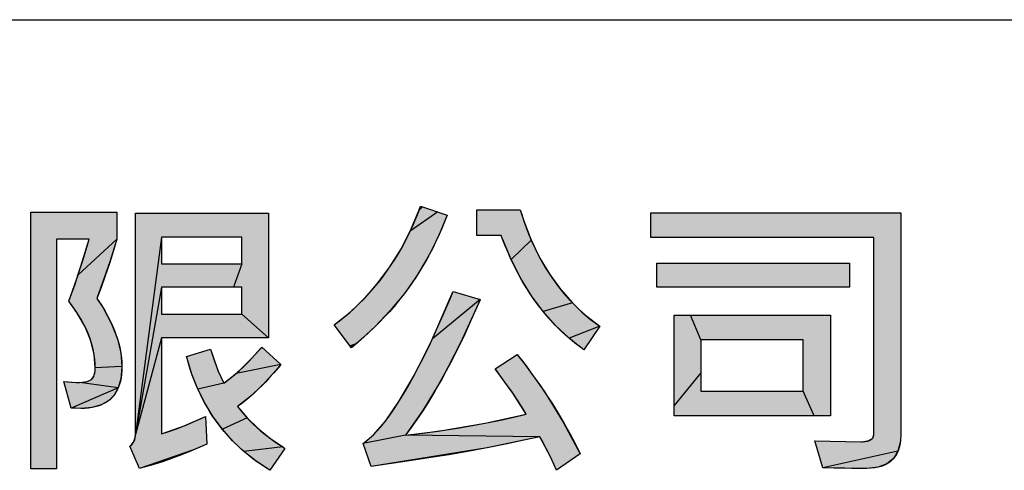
# Model space of a CAD drawing. Extents: x 0 to 1189, y 0 to 841.
# Tile 36 of 53: x 1016 to 1035, y 81 to 90. Entities that reach past the tile are written whole.
import ezdxf

# ---------------------------------------------------------------- set-up
doc = ezdxf.new("R2010")
doc.units = 0
doc.header["$LTSCALE"] = 65.395
doc.header["$MEASUREMENT"] = 0
doc.layers.get('0').update_dxf_attribs({"linetype": 'CONTINUOUS'})

msp = doc.modelspace()

# ---------------------------------------------------------------- linework, layer by layer
at = {"color": 3, "linetype": 'Continuous'}
msp.add_line((909, 90), (1174, 90), dxfattribs=at)
at = {"color": 4, "linetype": 'Continuous'}
for p, q in [((1023.50204, 85.74369), (1023.67061, 86.14128)), ((1024.05659, 86.13058), (1023.50204, 85.74369)), ((1023.67061, 86.14128), (1023.71033, 86.24885)), ((1023.71033, 86.24885), (1024.24468, 86.06633)), ((1024.8462, 85.6583), (1024.8462, 86.16968)), ((1025.71951, 86.16968), (1025.78859, 85.9538)), ((1024.24468, 86.06633), (1024.07017, 85.64226)), ((1025.78859, 85.9538), (1025.94047, 85.5607)), ((1023.30917, 85.37203), (1023.50204, 85.74369)), ((1016.80986, 84.86661), (1017.03203, 85.58504)), ((1017.5904, 85.58504), (1016.80986, 84.86661)), ((1017.5904, 85.58504), (1017.44901, 85.12718)), ((1018.48876, 85.62315), (1017.96346, 81.65195)), ((1020.10487, 85.62315), (1018.48876, 85.62315)), ((1018.48876, 85.62315), (1018.48876, 85.08584)), ((1020.10487, 85.08584), (1020.10487, 85.62315)), ((1024.07017, 85.64226), (1023.86877, 85.23912)), ((1025.33444, 85.6583), (1024.8462, 85.6583)), ((1025.53413, 85.17221), (1025.35946, 85.59054)), ((1025.94047, 85.5607), (1025.53413, 85.17221)), ((1025.94047, 85.5607), (1026.1147, 85.20105)), ((1023.09199, 85.02458), (1023.30917, 85.37203)), ((1017.44901, 85.12718), (1017.18846, 84.38897)), ((1023.86877, 85.23912), (1023.64019, 84.85558)), ((1025.72891, 84.79084), (1025.53413, 85.17221)), ((1026.1147, 85.20105), (1026.31081, 84.87229)), ((1018.48876, 85.08584), (1020.10487, 85.08584)), ((1020.10487, 85.08584), (1019.9368, 84.61256)), ((1022.85011, 84.69987), (1023.09199, 85.02458)), ((1028.47271, 85.09993), (1032.35273, 85.09993)), ((1028.47271, 84.61256), (1028.47271, 85.09993)), ((1032.35273, 85.09993), (1032.35273, 84.61256)), ((1016.61791, 84.33381), (1016.80986, 84.86661)), ((1023.64019, 84.85558), (1023.51553, 84.67078)), ((1025.94327, 84.44372), (1025.72891, 84.79084)), ((1026.31081, 84.87229), (1026.52882, 84.5722)), ((1018.48876, 84.61256), (1017.96346, 81.65195)), ((1020.10487, 84.61256), (1018.48876, 84.61256)), ((1018.48876, 84.61256), (1018.48876, 84.07524)), ((1020.10487, 84.07524), (1020.10487, 84.61256)), ((1022.58288, 84.39682), (1022.71966, 84.54564)), ((1022.71966, 84.54564), (1022.85011, 84.69987)), ((1023.51553, 84.67078), (1023.38394, 84.49063)), ((1026.52882, 84.5722), (1026.76916, 84.29895)), ((1032.35273, 84.61256), (1028.47271, 84.61256)), ((1016.78385, 84.1044), (1016.61791, 84.33381)), ((1017.18846, 84.38897), (1017.31092, 84.20064)), ((1022.29019, 84.11534), (1022.58288, 84.39682)), ((1023.38394, 84.49063), (1023.09991, 84.14417)), ((1023.94833, 83.57756), (1024.36221, 84.52035)), ((1024.91145, 84.366), (1023.94833, 83.57756)), ((1024.91022, 84.36311), (1024.5162, 83.49671)), ((1026.17709, 84.12846), (1025.94327, 84.44372)), ((1017.31092, 84.20064), (1017.48351, 83.87879)), ((1023.09991, 84.14417), (1022.78712, 83.81535)), ((1026.76916, 84.29895), (1026.17709, 84.12846)), ((1026.76916, 84.29895), (1026.89804, 84.17185)), ((1026.89804, 84.17185), (1027.03274, 84.05108)), ((1016.94986, 83.81471), (1016.78385, 84.1044)), ((1018.48876, 84.07524), (1020.10487, 84.07524)), ((1020.64236, 83.59605), (1020.10487, 84.07525)), ((1021.97085, 83.85461), (1022.29019, 84.11534)), ((1026.43065, 83.84299), (1026.17709, 84.12846)), ((1027.03274, 84.05108), (1027.31961, 83.82851)), ((1028.82158, 84.05123), (1031.96767, 84.05123)), ((1028.82158, 82.025), (1028.82158, 84.05123)), ((1029.35698, 83.55794), (1029.14877, 84.05123)), ((1031.96767, 84.05123), (1031.96767, 82.025)), ((1017.06379, 83.53459), (1016.94986, 83.81471)), ((1017.48351, 83.87879), (1017.60048, 83.57678)), ((1022.78712, 83.81535), (1022.44432, 83.50353)), ((1026.7046, 83.58568), (1026.43065, 83.84299)), ((1027.31961, 83.82851), (1026.7046, 83.58568)), ((1017.13034, 83.26121), (1017.06379, 83.53459)), ((1017.60048, 83.57678), (1017.66785, 83.29096)), ((1018.48876, 83.59605), (1017.96346, 81.65195)), ((1023.58713, 82.85398), (1023.94833, 83.57756)), ((1026.84954, 83.46716), (1026.7046, 83.58568)), ((1031.42131, 83.55794), (1029.35698, 83.55794)), ((1029.35698, 83.55794), (1029.35698, 82.52421)), ((1031.42131, 82.52421), (1031.42131, 83.55794)), ((1019.47934, 83.36741), (1019.52051, 83.23)), ((1020.23908, 83.11184), (1020.48968, 83.38467)), ((1020.48968, 83.38467), (1020.50995, 83.40848)), ((1022.44432, 83.50353), (1022.31467, 83.39647)), ((1024.5162, 83.49671), (1024.13441, 82.76225)), ((1026.9998, 83.35541), (1026.84954, 83.46716)), ((1017.15227, 82.9914), (1017.13034, 83.26121)), ((1017.66785, 83.29096), (1017.68975, 83.0175)), ((1018.99899, 83.19847), (1018.99406, 83.21708)), ((1019.10116, 82.86746), (1018.99899, 83.19847)), ((1019.52051, 83.23), (1019.62682, 82.93871)), ((1025.65739, 83.25814), (1025.7672, 83.11809)), ((1017.14996, 82.93339), (1017.15227, 82.9914)), ((1017.68975, 83.0175), (1017.15227, 82.9914)), ((1017.68971, 83.00491), (1017.66908, 82.7722)), ((1017.68975, 83.0175), (1017.68971, 83.00491)), ((1019.62682, 82.93871), (1019.74609, 82.68568)), ((1019.99142, 82.88003), (1020.23908, 83.11184)), ((1020.89501, 83.05856), (1019.99142, 82.88003)), ((1020.89501, 83.05856), (1020.78543, 82.92924)), ((1025.56864, 82.4793), (1025.21421, 82.97034)), ((1025.7672, 83.11809), (1026.19826, 82.51984)), ((1016.99171, 82.71818), (1017.07606, 82.75685)), ((1017.07606, 82.75685), (1017.12441, 82.82117)), ((1017.12441, 82.82117), (1017.14996, 82.93339)), ((1017.66908, 82.7722), (1017.61532, 82.58787)), ((1019.2241, 82.55916), (1019.10116, 82.86746)), ((1019.74609, 82.68568), (1019.99142, 82.88003)), ((1020.78543, 82.92924), (1020.51682, 82.63915)), ((1023.27274, 82.3124), (1023.58713, 82.85398)), ((1024.13441, 82.76225), (1023.76493, 82.14567)), ((1029.35698, 82.88808), (1028.82158, 82.23573)), ((1016.52065, 82.7177), (1016.77491, 82.69773)), ((1017.61532, 82.58787), (1016.67116, 82.18038)), ((1016.78843, 82.69769), (1016.83321, 82.69837)), ((1016.83321, 82.69837), (1016.99171, 82.71818)), ((1017.61532, 82.58787), (1016.83321, 82.69837)), ((1017.61532, 82.58787), (1017.53182, 82.44202)), ((1019.74609, 82.68568), (1019.2241, 82.55916)), ((1019.36746, 82.27189), (1019.2241, 82.55916)), ((1020.51682, 82.63915), (1020.26302, 82.40142)), ((1017.47851, 82.381), (1017.41745, 82.32786)), ((1017.53182, 82.44202), (1017.47851, 82.381)), ((1020.26302, 82.40142), (1020.02275, 82.21031)), ((1025.83974, 82.05998), (1025.56864, 82.4793)), ((1026.19826, 82.51984), (1026.58434, 81.90121)), ((1029.35698, 82.52421), (1031.42131, 82.52421)), ((1031.64048, 82.025), (1031.42131, 82.52421)), ((1016.86151, 82.17429), (1016.67116, 82.18038)), ((1017.08995, 82.19304), (1016.86151, 82.17429)), ((1017.27217, 82.24524), (1017.08995, 82.19304)), ((1017.41745, 82.32786), (1017.27217, 82.24524)), ((1019.53122, 82.00415), (1019.36746, 82.27189)), ((1020.02275, 82.21031), (1020.21398, 81.9847)), ((1022.99959, 81.91953), (1023.27274, 82.3124)), ((1023.76493, 82.14567), (1023.40757, 81.63385)), ((1018.96433, 81.83313), (1019.37303, 82.01282)), ((1019.71573, 81.75472), (1019.53122, 82.00415)), ((1020.21398, 81.9847), (1019.71573, 81.75472)), ((1020.21398, 81.9847), (1020.42819, 81.77461)), ((1025.01086, 81.87697), (1025.83974, 82.05998)), ((1031.96767, 82.025), (1028.82158, 82.025)), ((1018.48876, 81.66395), (1018.96433, 81.83313)), ((1019.92136, 81.52289), (1019.71573, 81.75472)), ((1020.42819, 81.77461), (1020.66682, 81.57926)), ((1022.7623, 81.64599), (1022.99959, 81.91953)), ((1024.06287, 81.71848), (1025.01086, 81.87697)), ((1026.58434, 81.90121), (1026.92654, 81.26097)), ((1017.92267, 81.49042), (1017.95912, 81.59251)), ((1017.95912, 81.59251), (1017.96346, 81.65195)), ((1020.66682, 81.57926), (1020.93167, 81.39821)), ((1022.55532, 81.46646), (1022.7623, 81.64599)), ((1023.40757, 81.63385), (1022.55532, 81.46646)), ((1023.40757, 81.63385), (1024.06287, 81.71848)), ((1026.10944, 81.60479), (1023.40757, 81.63385)), ((1026.10944, 81.60479), (1025.05401, 81.38204)), ((1026.32605, 81.19935), (1026.10944, 81.60479)), ((1032.74585, 81.52648), (1032.82089, 81.57729)), ((1032.82089, 81.57729), (1032.84602, 81.65804)), ((1033.38943, 81.67004), (1033.37937, 81.51025)), ((1017.84914, 81.41739), (1017.89054, 81.45018)), ((1018.04263, 80.96725), (1017.84914, 81.41739)), ((1017.89054, 81.45018), (1017.92267, 81.49042)), ((1019.40313, 81.45237), (1019.13432, 81.33886)), ((1020.14843, 81.30839), (1019.92136, 81.52289)), ((1020.93167, 81.39821), (1020.14843, 81.30839)), ((1020.97714, 81.37024), (1020.67142, 80.92915)), ((1020.93167, 81.39821), (1020.97714, 81.37024)), ((1025.05401, 81.38204), (1022.71174, 81.00832)), ((1025.05401, 81.38204), (1023.74956, 81.15824)), ((1031.65691, 81.51953), (1032.58729, 81.50457)), ((1032.58729, 81.50457), (1032.60028, 81.50467)), ((1032.60028, 81.50467), (1032.74585, 81.52648)), ((1033.37937, 81.51025), (1033.32784, 81.31216)), ((1019.13432, 81.33886), (1018.04263, 80.96725)), ((1019.13432, 81.33886), (1018.51567, 81.10605)), ((1020.39799, 81.1106), (1020.14843, 81.30839)), ((1023.74956, 81.15824), (1022.71174, 81.00832)), ((1026.44735, 80.92915), (1026.32605, 81.19935)), ((1033.32784, 81.31216), (1031.81229, 80.97926)), ((1033.2371, 81.16396), (1033.1059, 81.05706)), ((1033.32784, 81.31216), (1033.2371, 81.16396)), ((1018.51567, 81.10605), (1018.04263, 80.96725)), ((1020.67142, 80.92915), (1020.39799, 81.1106)), ((1032.70265, 80.96725), (1031.81229, 80.97926)), ((1032.93194, 80.99101), (1032.70265, 80.96725)), ((1033.1059, 81.05706), (1032.93194, 80.99101))]:
    msp.add_line(p, q, dxfattribs=at)
for points in [[(1016.82959, 82.69826), (1016.89498, 82.70207), (1016.94834, 82.70889), (1016.99161, 82.71815), (1017.02642, 82.72943), (1017.05418, 82.74238), (1017.07606, 82.75685), (1017.09396, 82.77324), (1017.10966, 82.79362), (1017.12324, 82.81855), (1017.13461, 82.84878), (1017.14352, 82.88519), (1017.14955, 82.9288), (1017.1522, 82.98075), (1017.15227, 82.9914), (1017.15008, 83.07656), (1017.14349, 83.16198), (1017.13247, 83.24774), (1017.11696, 83.33397), (1017.09689, 83.42075), (1017.07215, 83.50819), (1017.04262, 83.59638), (1017.00816, 83.68543), (1016.96862, 83.77541), (1016.92381, 83.86642), (1016.87354, 83.95853), (1016.81761, 84.05181), (1016.75578, 84.14634), (1016.68783, 84.24219), (1016.61791, 84.33381), (1016.67445, 84.47931), (1016.73908, 84.65814), (1016.81257, 84.8748), (1016.89568, 85.1339), (1016.98918, 85.44016), (1017.03203, 85.58504), (1016.37136, 85.58504), (1016.37136, 80.96117), (1015.85405, 80.96117), (1015.85405, 86.12253), (1017.5904, 86.12253), (1017.5904, 85.58504), (1017.5205, 85.35323), (1017.43812, 85.0937), (1017.35525, 84.84668), (1017.27199, 84.61187), (1017.18846, 84.38897)], [(1022.31467, 83.39647), (1021.97085, 83.85461), (1022.07506, 83.93507), (1022.17647, 84.01754), (1022.27511, 84.10204), (1022.37104, 84.18858), (1022.46431, 84.27719), (1022.55494, 84.36789), (1022.64298, 84.4607), (1022.72847, 84.55565), (1022.77026, 84.60393), (1022.81142, 84.65276), (1022.89184, 84.75205), (1022.96977, 84.85355), (1023.04521, 84.9573), (1023.1182, 85.06334), (1023.18875, 85.17171), (1023.25687, 85.28246), (1023.32256, 85.39564), (1023.38583, 85.5113), (1023.44669, 85.6295), (1023.50513, 85.75029), (1023.56115, 85.87373), (1023.61472, 85.99988), (1023.66585, 86.12881), (1023.71033, 86.24885)], [(1024.8462, 86.16968), (1025.71951, 86.16968), (1025.74801, 86.07704), (1025.79173, 85.94463), (1025.83778, 85.81594), (1025.88613, 85.69085), (1025.93676, 85.56929), (1025.98962, 85.45116), (1026.0447, 85.33637), (1026.10198, 85.22483), (1026.16145, 85.11648), (1026.22309, 85.01122), (1026.2869, 84.90898), (1026.35289, 84.8097), (1026.42105, 84.71331), (1026.4914, 84.61974), (1026.56394, 84.52893), (1026.6387, 84.44082), (1026.71569, 84.35538), (1026.79495, 84.27254), (1026.8765, 84.19227), (1026.91815, 84.15308), (1026.96038, 84.11452), (1027.04658, 84.03931), (1027.13516, 83.96658), (1027.22615, 83.89633), (1027.31961, 83.82851)], [(1020.64236, 83.59605), (1018.48876, 83.59605), (1018.48876, 81.66395), (1018.63556, 81.71108), (1018.78832, 81.76508), (1018.9473, 81.82629), (1019.11276, 81.89505), (1019.28498, 81.97172), (1019.37303, 82.01282), (1019.40313, 81.45237), (1019.3423, 81.42614), (1019.10654, 81.32749), (1018.8892, 81.24127), (1018.6892, 81.16659), (1018.50552, 81.10264), (1018.33717, 81.04861), (1018.18318, 81.00373), (1018.04263, 80.96726), (1017.84914, 81.41739), (1017.87639, 81.43725), (1017.89982, 81.45997), (1017.91958, 81.48563), (1017.93574, 81.51427), (1017.94833, 81.54621), (1017.95729, 81.58182), (1017.96238, 81.62151), (1017.96346, 81.65195), (1017.96346, 86.10443), (1020.64236, 86.10443), (1020.64236, 83.59605)], [(1024.24468, 86.06633), (1024.19225, 85.92949), (1024.13713, 85.79489), (1024.07933, 85.66248), (1024.01884, 85.53223), (1023.95568, 85.40407), (1023.88982, 85.27797), (1023.82127, 85.15388), (1023.75001, 85.03177), (1023.67603, 84.91159), (1023.59931, 84.79331), (1023.55991, 84.73487), (1023.51982, 84.6769), (1023.43757, 84.56235), (1023.35253, 84.44963), (1023.26468, 84.33872), (1023.17398, 84.22958), (1023.0804, 84.1222), (1022.98391, 84.01654), (1022.88445, 83.9126), (1022.782, 83.81035), (1022.67651, 83.70978), (1022.56792, 83.61086), (1022.45619, 83.51361), (1022.34127, 83.41799), (1022.31467, 83.39647)], [(1033.38943, 81.67004), (1033.38879, 81.62782), (1033.38357, 81.54622), (1033.37347, 81.4721), (1033.35887, 81.40482), (1033.34008, 81.34378), (1033.31733, 81.28841), (1033.29074, 81.23821), (1033.26034, 81.19275), (1033.22606, 81.15168), (1033.2074, 81.13269), (1033.18774, 81.11473), (1033.14538, 81.0819), (1033.09869, 81.05303), (1033.04731, 81.02809), (1032.99079, 81.00711), (1032.92865, 80.99025), (1032.86032, 80.97776), (1032.7852, 80.96996), (1032.70265, 80.96726), (1032.393, 80.96816), (1032.03615, 80.97259), (1031.81229, 80.97926), (1031.65691, 81.51953), (1032.28164, 81.50744), (1032.58729, 81.50457), (1032.61169, 81.50493), (1032.66922, 81.50918), (1032.71575, 81.51752), (1032.75302, 81.52919), (1032.78255, 81.54367), (1032.80561, 81.56072), (1032.82318, 81.5804), (1032.83009, 81.59134), (1032.83577, 81.60302), (1032.8434, 81.62867), (1032.84602, 81.65804), (1032.84602, 85.61723), (1028.34638, 85.61723), (1028.34638, 86.11052), (1033.38943, 86.11052), (1033.38943, 81.67004)], [(1027.31961, 83.82851), (1026.9998, 83.35541), (1026.90416, 83.4253), (1026.81066, 83.49788), (1026.71928, 83.57316), (1026.63001, 83.65116), (1026.54282, 83.73191), (1026.45766, 83.81546), (1026.37452, 83.90186), (1026.29337, 83.99115), (1026.21419, 84.08338), (1026.13697, 84.17862), (1026.06169, 84.27693), (1025.98834, 84.37838), (1025.91693, 84.48302), (1025.84746, 84.59095), (1025.77992, 84.70223), (1025.71433, 84.81694), (1025.65069, 84.93517), (1025.58903, 85.057), (1025.52937, 85.18253), (1025.47172, 85.31184), (1025.41612, 85.44504), (1025.36259, 85.58221), (1025.33444, 85.6583)], [(1026.92654, 81.26097), (1026.44735, 80.92915), (1026.39273, 81.0548), (1026.31997, 81.21206), (1026.24836, 81.35585), (1026.17813, 81.4866), (1026.10944, 81.60479), (1025.79228, 81.53284), (1025.45168, 81.46062), (1025.08643, 81.38824), (1024.69531, 81.31575), (1024.27706, 81.24326), (1023.83036, 81.17084), (1023.35385, 81.09859), (1022.84615, 81.0266), (1022.71174, 81.00832), (1022.55532, 81.46646), (1022.6198, 81.51602), (1022.68715, 81.57403), (1022.75755, 81.64122), (1022.8312, 81.71837), (1022.90827, 81.80629), (1022.98895, 81.90584), (1023.07341, 82.01794), (1023.16182, 82.14352), (1023.25437, 82.28359), (1023.35123, 82.43918), (1023.45257, 82.61135), (1023.55859, 82.80123), (1023.66947, 83.00996), (1023.78539, 83.23874), (1023.90654, 83.48882), (1024.03313, 83.76146), (1024.16536, 84.05798), (1024.30343, 84.37976), (1024.36509, 84.5273), (1024.91145, 84.366)], [(1017.18846, 84.38897), (1017.20675, 84.36227), (1017.27852, 84.25284), (1017.34359, 84.14593), (1017.40225, 84.04141), (1017.45478, 83.93919), (1017.50142, 83.83915), (1017.54242, 83.74117), (1017.578, 83.64514), (1017.60835, 83.55094), (1017.63367, 83.45846), (1017.65411, 83.36757), (1017.66983, 83.27815), (1017.68095, 83.19008), (1017.68756, 83.10324), (1017.68975, 83.0175), (1017.6879, 82.93957), (1017.68206, 82.86287), (1017.67251, 82.79182), (1017.65949, 82.72605), (1017.64319, 82.66518), (1017.62378, 82.60884), (1017.60137, 82.55673), (1017.57604, 82.50854), (1017.54781, 82.46401), (1017.51665, 82.4229), (1017.4825, 82.38503), (1017.44528, 82.35028), (1017.40494, 82.31863), (1017.36131, 82.28999), (1017.31418, 82.26431), (1017.26329, 82.24161), (1017.20837, 82.22195), (1017.14911, 82.20543), (1017.08516, 82.19219), (1017.01617, 82.18243), (1016.94176, 82.17638), (1016.86151, 82.17429), (1016.75247, 82.17645), (1016.67116, 82.18038), (1016.52065, 82.7177), (1016.59395, 82.70756), (1016.67585, 82.70079), (1016.76671, 82.6978), (1016.78843, 82.69769)], [(1024.91145, 84.366), (1024.85247, 84.22905), (1024.72515, 83.94214), (1024.59907, 83.66962), (1024.47424, 83.41102), (1024.35067, 83.16585), (1024.22836, 82.93364), (1024.10731, 82.71394), (1023.98754, 82.50629), (1023.86903, 82.31025), (1023.75179, 82.12541), (1023.6358, 81.95133), (1023.52107, 81.78761), (1023.40757, 81.63385), (1023.46295, 81.64032), (1023.80636, 81.68318), (1024.13556, 81.72903), (1024.45106, 81.77772), (1024.75335, 81.82915), (1025.04292, 81.8832), (1025.32021, 81.93975), (1025.58568, 81.99871), (1025.83974, 82.05998), (1025.77035, 82.17496), (1025.67823, 82.31777), (1025.55941, 82.49261), (1025.40975, 82.70383), (1025.22497, 82.95589), (1025.21421, 82.97034), (1025.65739, 83.25814), (1025.69142, 83.21522), (1025.83539, 83.02881), (1025.97469, 82.84048), (1026.10938, 82.6502), (1026.2395, 82.45795), (1026.36511, 82.2637), (1026.48622, 82.06739), (1026.6029, 81.86901), (1026.71515, 81.66851), (1026.82303, 81.46584), (1026.92654, 81.26097)], [(1018.99406, 83.21708), (1019.47934, 83.36741), (1019.49738, 83.30509), (1019.52872, 83.20454), (1019.56157, 83.10815), (1019.59584, 83.01585), (1019.63149, 82.92754), (1019.66845, 82.84314), (1019.70667, 82.76255), (1019.74609, 82.68568), (1019.82406, 82.74375), (1019.90225, 82.80542), (1019.98068, 82.8708), (1020.05937, 82.94), (1020.13834, 83.01312), (1020.21761, 83.09028), (1020.29719, 83.17161), (1020.37711, 83.25723), (1020.45737, 83.34726), (1020.50995, 83.40848)], [(1020.50995, 83.40848), (1020.89501, 83.05856), (1020.84326, 82.99671), (1020.7543, 82.89365), (1020.66698, 82.79655), (1020.58126, 82.7052), (1020.49711, 82.6194), (1020.41447, 82.53895), (1020.33332, 82.46365), (1020.25362, 82.39331), (1020.17531, 82.32776), (1020.09837, 82.26682), (1020.02275, 82.21031), (1020.08082, 82.13721), (1020.14116, 82.06569), (1020.20377, 81.99572), (1020.26872, 81.92728), (1020.33604, 81.86034), (1020.40578, 81.79487), (1020.47799, 81.73086), (1020.55272, 81.66829), (1020.63005, 81.60715), (1020.71002, 81.54742), (1020.79271, 81.48911), (1020.87818, 81.4322), (1020.96651, 81.3767), (1020.97714, 81.37024)], [(1020.67142, 80.92915), (1020.58189, 80.98502), (1020.4949, 81.04251), (1020.41041, 81.10162), (1020.32836, 81.16235), (1020.2487, 81.2247), (1020.17139, 81.28869), (1020.09638, 81.35432), (1020.02363, 81.4216), (1019.9531, 81.49057), (1019.88476, 81.56122), (1019.81857, 81.6336), (1019.75452, 81.70771), (1019.69258, 81.78359), (1019.63274, 81.86124), (1019.57498, 81.94069), (1019.51929, 82.02198), (1019.46566, 82.10514), (1019.41406, 82.19022), (1019.36449, 82.27725), (1019.31695, 82.36629), (1019.27145, 82.45737), (1019.22797, 82.55054), (1019.18653, 82.64587), (1019.14714, 82.74339), (1019.10982, 82.84316), (1019.07457, 82.94524), (1019.04141, 83.0497), (1019.01038, 83.15658), (1018.99406, 83.21708)]]:
    msp.add_lwpolyline(points, dxfattribs=at)
for points in [[(1017.5904, 86.12253), (1016.37136, 85.58504), (1015.85405, 86.12253)], [(1015.85405, 80.96117), (1015.85405, 86.12253), (1016.37136, 85.58504)], [(1016.37136, 85.58504), (1017.5904, 86.12253), (1017.03203, 85.58504)], [(1017.5904, 86.12253), (1017.5904, 85.58504), (1017.03203, 85.58504)], [(1023.50204, 85.74369), (1023.67061, 86.14128), (1024.05659, 86.13058)], [(1023.50204, 85.74369), (1024.05659, 86.13058), (1024.24468, 86.06633)], [(1023.67061, 86.14128), (1023.71033, 86.24885), (1023.7659, 86.22987)], [(1023.7659, 86.22987), (1024.05659, 86.13058), (1023.67061, 86.14128)], [(1025.78859, 85.9538), (1024.8462, 85.8383), (1025.71951, 86.16968)], [(1025.71951, 86.16968), (1024.8462, 85.8383), (1025.1536, 86.16968)], [(1024.8462, 85.8383), (1024.8462, 86.16968), (1025.1536, 86.16968)], [(1020.64236, 86.10443), (1018.48876, 85.62315), (1017.96346, 86.10443)], [(1017.96346, 81.65195), (1017.96346, 86.10443), (1018.48876, 85.62315)], [(1018.48876, 85.62315), (1020.64236, 86.10443), (1019.05763, 85.62315)], [(1019.05763, 85.62315), (1020.64236, 86.10443), (1019.9368, 85.62315)], [(1019.9368, 85.62315), (1020.64236, 86.10443), (1020.10487, 85.62315)], [(1020.10487, 85.08584), (1020.64236, 86.10443), (1019.9368, 84.61256)], [(1019.9368, 84.61256), (1020.64236, 86.10443), (1020.10487, 84.61256)], [(1020.10487, 85.62315), (1020.64236, 86.10443), (1020.10487, 85.43401)], [(1020.10487, 85.43401), (1020.64236, 86.10443), (1020.10487, 85.14172)], [(1020.10487, 85.14172), (1020.64236, 86.10443), (1020.10487, 85.08584)], [(1020.10487, 84.61256), (1020.64236, 86.10443), (1020.10487, 84.42342)], [(1020.10487, 84.42342), (1020.64236, 86.10443), (1020.10487, 84.13113)], [(1020.10487, 84.13113), (1020.64236, 86.10443), (1020.10487, 84.07525)], [(1020.64236, 86.10443), (1020.64236, 83.59605), (1020.10487, 84.07525)], [(1024.24468, 86.06633), (1024.07017, 85.64226), (1023.50204, 85.74369)], [(1024.8462, 85.8383), (1025.78859, 85.9538), (1024.8462, 85.6583)], [(1024.8462, 85.6583), (1025.78859, 85.9538), (1025.16258, 85.6583)], [(1025.16258, 85.6583), (1025.78859, 85.9538), (1025.33444, 85.6583)], [(1025.33444, 85.6583), (1025.78859, 85.9538), (1025.35946, 85.59054)], [(1025.78859, 85.9538), (1025.94047, 85.5607), (1025.35946, 85.59054)], [(1028.34638, 85.61723), (1028.34638, 86.11052), (1033.38943, 86.11052)], [(1028.34638, 85.61723), (1033.38943, 86.11052), (1032.84602, 85.61723)], [(1033.38943, 86.11052), (1033.38943, 81.67004), (1032.84602, 85.61723)], [(1023.30917, 85.37203), (1023.50204, 85.74369), (1024.07017, 85.64226)], [(1016.37136, 85.58504), (1016.37136, 80.96117), (1015.85405, 80.96117)], [(1016.80986, 84.86661), (1017.03203, 85.58504), (1017.5904, 85.58504)], [(1016.80986, 84.86661), (1017.5904, 85.58504), (1017.44901, 85.12718)], [(1017.96346, 81.65195), (1018.48876, 85.62315), (1018.48876, 85.56727)], [(1018.48876, 85.27497), (1017.96346, 81.65195), (1018.48876, 85.56727)], [(1024.07017, 85.64226), (1023.86877, 85.23912), (1023.30917, 85.37203)], [(1025.53413, 85.17221), (1025.35946, 85.59054), (1025.94047, 85.5607)], [(1025.53413, 85.17221), (1025.94047, 85.5607), (1026.1147, 85.20105)], [(1032.84602, 81.65804), (1032.84602, 85.61723), (1033.38943, 81.67004)], [(1023.09199, 85.02458), (1023.30917, 85.37203), (1023.86877, 85.23912)], [(1017.44901, 85.12718), (1017.18846, 84.38897), (1016.80986, 84.86661)], [(1018.48876, 85.08584), (1017.96346, 81.65195), (1018.48876, 85.27497)], [(1023.86877, 85.23912), (1023.64019, 84.85558), (1023.09199, 85.02458)], [(1026.1147, 85.20105), (1026.31081, 84.87229), (1025.53413, 85.17221)], [(1025.72891, 84.79084), (1025.53413, 85.17221), (1026.31081, 84.87229)], [(1018.48876, 84.61256), (1017.96346, 81.65195), (1018.48876, 85.08584)], [(1018.48876, 84.61256), (1020.10487, 85.08584), (1019.05763, 84.61256)], [(1020.10487, 85.08584), (1018.48876, 84.61256), (1019.536, 85.08584)], [(1019.536, 85.08584), (1018.48876, 84.61256), (1018.65684, 85.08584)], [(1018.65684, 85.08584), (1018.48876, 84.61256), (1018.48876, 85.08584)], [(1020.10487, 85.08584), (1019.9368, 84.61256), (1019.05763, 84.61256)], [(1022.85011, 84.69987), (1023.09199, 85.02458), (1023.64019, 84.85558)], [(1032.35273, 85.04924), (1028.47271, 84.92838), (1032.35273, 85.09993)], [(1032.35273, 85.09993), (1028.47271, 84.92838), (1030.98696, 85.09993)], [(1030.98696, 85.09993), (1028.47271, 84.92838), (1028.87623, 85.09993)], [(1028.47271, 84.92838), (1028.47271, 85.09993), (1028.87623, 85.09993)], [(1032.35273, 85.04924), (1032.35273, 84.78411), (1028.47271, 84.92838)], [(1028.47271, 84.66324), (1028.47271, 84.92838), (1032.35273, 84.78411)], [(1016.61791, 84.33381), (1016.80986, 84.86661), (1017.18846, 84.38897)], [(1023.64019, 84.85558), (1023.51553, 84.67078), (1022.85011, 84.69987)], [(1026.31081, 84.87229), (1026.52882, 84.5722), (1025.72891, 84.79084)], [(1025.94327, 84.44372), (1025.72891, 84.79084), (1026.52882, 84.5722)], [(1028.47271, 84.66324), (1032.35273, 84.78411), (1028.47271, 84.61256)], [(1028.47271, 84.61256), (1032.35273, 84.78411), (1029.83848, 84.61256)], [(1029.83848, 84.61256), (1032.35273, 84.78411), (1031.94921, 84.61256)], [(1032.35273, 84.78411), (1032.35273, 84.61256), (1031.94921, 84.61256)], [(1017.96346, 81.65195), (1018.48876, 84.61256), (1018.48876, 84.55668)], [(1018.48876, 84.26438), (1017.96346, 81.65195), (1018.48876, 84.55668)], [(1022.58288, 84.39682), (1022.71966, 84.54564), (1023.38394, 84.49063)], [(1022.71966, 84.54564), (1022.85011, 84.69987), (1023.51553, 84.67078)], [(1023.51553, 84.67078), (1023.38394, 84.49063), (1022.71966, 84.54564)], [(1024.91145, 84.366), (1023.94833, 83.57756), (1024.36509, 84.5273), (1024.36221, 84.52035)], [(1026.52882, 84.5722), (1026.76916, 84.29895), (1025.94327, 84.44372)], [(1017.18846, 84.38897), (1017.31092, 84.20064), (1016.61791, 84.33381)], [(1016.78385, 84.1044), (1016.61791, 84.33381), (1017.31092, 84.20064)], [(1022.29019, 84.11534), (1022.58288, 84.39682), (1023.09991, 84.14417)], [(1023.38394, 84.49063), (1023.09991, 84.14417), (1022.58288, 84.39682)], [(1023.94833, 83.57756), (1024.91145, 84.366), (1024.91022, 84.36311)], [(1024.91022, 84.36311), (1024.5162, 83.49671), (1023.94833, 83.57756)], [(1026.17709, 84.12846), (1025.94327, 84.44372), (1026.76916, 84.29895)], [(1017.31092, 84.20064), (1017.48351, 83.87879), (1016.78385, 84.1044)], [(1018.48876, 84.07524), (1017.96346, 81.65195), (1018.48876, 84.26438)], [(1022.29019, 84.11534), (1023.09991, 84.14417), (1021.97085, 83.85461)], [(1023.09991, 84.14417), (1022.78712, 83.81535), (1021.97085, 83.85461)], [(1026.17709, 84.12846), (1026.76916, 84.29895), (1026.89804, 84.17185)], [(1026.89804, 84.17185), (1027.03274, 84.05108), (1026.17709, 84.12846)], [(1016.94986, 83.81471), (1016.78385, 84.1044), (1017.48351, 83.87879)], [(1018.48876, 83.59605), (1017.96346, 81.65195), (1018.48876, 84.07524)], [(1020.10487, 84.07524), (1020.64236, 83.59605), (1018.48876, 83.59605)], [(1020.10487, 84.07524), (1018.48876, 83.59605), (1019.536, 84.07524)], [(1019.536, 84.07524), (1018.48876, 83.59605), (1018.65684, 84.07524)], [(1018.65684, 84.07524), (1018.48876, 83.59605), (1018.48876, 84.07524)], [(1026.43065, 83.84299), (1026.17709, 84.12846), (1027.03274, 84.05108)], [(1027.03274, 84.05108), (1027.31961, 83.82851), (1026.43065, 83.84299)], [(1029.35698, 83.55794), (1028.82158, 83.338), (1029.14877, 84.05123)], [(1028.82158, 83.338), (1028.82158, 84.05123), (1029.14877, 84.05123)], [(1029.35698, 83.55794), (1029.14877, 84.05123), (1030.86025, 84.05123)], [(1031.96767, 83.8405), (1029.35698, 83.55794), (1031.96767, 84.05123)], [(1031.96767, 84.05123), (1029.35698, 83.55794), (1030.86025, 84.05123)], [(1017.48351, 83.87879), (1017.60048, 83.57678), (1016.94986, 83.81471)], [(1017.06379, 83.53459), (1016.94986, 83.81471), (1017.60048, 83.57678)], [(1022.09188, 83.69335), (1021.97085, 83.85461), (1022.78712, 83.81535)], [(1022.78712, 83.81535), (1022.44432, 83.50353), (1022.09188, 83.69335)], [(1026.7046, 83.58568), (1026.43065, 83.84299), (1027.31961, 83.82851)], [(1026.7046, 83.58568), (1027.31961, 83.82851), (1027.20704, 83.66198)], [(1029.35698, 83.55794), (1031.96767, 83.8405), (1030.08362, 83.55794)], [(1030.08362, 83.55794), (1031.96767, 83.8405), (1031.20662, 83.55794)], [(1031.20662, 83.55794), (1031.96767, 83.8405), (1031.42131, 83.55794)], [(1031.42131, 83.55794), (1031.96767, 83.8405), (1031.42131, 83.19407)], [(1031.96767, 83.8405), (1031.96767, 82.73824), (1031.42131, 83.19407)], [(1017.60048, 83.57678), (1017.66785, 83.29096), (1017.06379, 83.53459)], [(1017.13034, 83.26121), (1017.06379, 83.53459), (1017.66785, 83.29096)], [(1017.96346, 81.65195), (1018.48876, 83.59605), (1018.48876, 81.66395)], [(1022.27892, 83.44412), (1022.09188, 83.69335), (1022.44432, 83.50353)], [(1023.58713, 82.85398), (1023.94833, 83.57756), (1024.5162, 83.49671)], [(1026.7046, 83.58568), (1027.20704, 83.66198), (1026.84954, 83.46716)], [(1027.20704, 83.66198), (1026.9998, 83.35541), (1026.84954, 83.46716)], [(1029.35698, 83.45043), (1028.82158, 83.338), (1029.35698, 83.55794)], [(1019.47934, 83.36741), (1019.52051, 83.23), (1019.04453, 83.23271)], [(1020.23908, 83.11184), (1020.48968, 83.38467), (1020.54999, 83.37209)], [(1020.54999, 83.37209), (1020.89501, 83.05856), (1020.23908, 83.11184)], [(1020.50995, 83.40848), (1020.54999, 83.37209), (1020.48968, 83.38467)], [(1022.44432, 83.50353), (1022.31467, 83.39647), (1022.27892, 83.44412)], [(1024.5162, 83.49671), (1024.13441, 82.76225), (1023.58713, 82.85398)], [(1029.35698, 83.45043), (1029.35698, 82.88808), (1028.82158, 83.338)], [(1028.82158, 82.23573), (1028.82158, 83.338), (1029.35698, 82.88808)], [(1017.66785, 83.29096), (1017.68975, 83.0175), (1017.13034, 83.26121)], [(1017.15227, 82.9914), (1017.13034, 83.26121), (1017.68975, 83.0175)], [(1018.99406, 83.21708), (1019.04453, 83.23271), (1019.52051, 83.23)], [(1018.99406, 83.21708), (1019.52051, 83.23), (1018.99899, 83.19847)], [(1019.52051, 83.23), (1019.62682, 82.93871), (1018.99899, 83.19847)], [(1019.10116, 82.86746), (1018.99899, 83.19847), (1019.62682, 82.93871)], [(1025.21421, 82.97034), (1025.65739, 83.25814), (1025.7672, 83.11809)], [(1031.42131, 82.63172), (1031.42131, 83.19407), (1031.96767, 82.73824)], [(1017.14996, 82.93339), (1017.68971, 83.00491), (1017.12441, 82.82117)], [(1017.68971, 83.00491), (1017.66908, 82.7722), (1017.12441, 82.82117)], [(1017.15227, 82.9914), (1017.68971, 83.00491), (1017.14996, 82.93339)], [(1017.15227, 82.9914), (1017.68975, 83.0175), (1017.68971, 83.00491)], [(1019.62682, 82.93871), (1019.74609, 82.68568), (1019.10116, 82.86746)], [(1019.99142, 82.88003), (1020.23908, 83.11184), (1020.89501, 83.05856)], [(1019.99142, 82.88003), (1020.89501, 83.05856), (1020.78543, 82.92924)], [(1025.7672, 83.11809), (1026.19826, 82.51984), (1025.21421, 82.97034)], [(1025.56864, 82.4793), (1025.21421, 82.97034), (1026.19826, 82.51984)], [(1016.99171, 82.71818), (1017.66908, 82.7722), (1016.83321, 82.69837)], [(1017.66908, 82.7722), (1017.61532, 82.58787), (1016.83321, 82.69837)], [(1017.07606, 82.75685), (1017.66908, 82.7722), (1016.99171, 82.71818)], [(1017.07606, 82.75685), (1017.12441, 82.82117), (1017.66908, 82.7722)], [(1019.2241, 82.55916), (1019.10116, 82.86746), (1019.74609, 82.68568)], [(1019.99142, 82.88003), (1020.78543, 82.92924), (1019.74609, 82.68568)], [(1020.78543, 82.92924), (1020.51682, 82.63915), (1019.74609, 82.68568)], [(1023.27274, 82.3124), (1023.58713, 82.85398), (1024.13441, 82.76225)], [(1024.13441, 82.76225), (1023.76493, 82.14567), (1023.27274, 82.3124)], [(1028.82158, 82.23573), (1029.35698, 82.88808), (1029.35698, 82.52421)], [(1016.67116, 82.18038), (1016.52065, 82.7177), (1016.77491, 82.69773)], [(1016.78843, 82.69769), (1016.67116, 82.18038), (1016.77491, 82.69773)], [(1017.61532, 82.58787), (1016.67116, 82.18038), (1016.78843, 82.69769)], [(1016.67116, 82.18038), (1017.61532, 82.58787), (1017.53182, 82.44202)], [(1016.83321, 82.69837), (1017.61532, 82.58787), (1016.78843, 82.69769)], [(1019.2241, 82.55916), (1019.74609, 82.68568), (1020.51682, 82.63915)], [(1020.51682, 82.63915), (1020.26302, 82.40142), (1019.2241, 82.55916)], [(1019.36746, 82.27189), (1019.2241, 82.55916), (1020.26302, 82.40142)], [(1031.42131, 82.63172), (1031.96767, 82.73824), (1031.42131, 82.52421)], [(1031.42131, 82.52421), (1031.96767, 82.73824), (1031.64048, 82.025)], [(1031.96767, 82.73824), (1031.96767, 82.025), (1031.64048, 82.025)], [(1017.47851, 82.381), (1016.67116, 82.18038), (1017.53182, 82.44202)], [(1017.41745, 82.32786), (1016.67116, 82.18038), (1017.47851, 82.381)], [(1020.26302, 82.40142), (1020.02275, 82.21031), (1019.36746, 82.27189)], [(1025.56864, 82.4793), (1026.19826, 82.51984), (1025.83974, 82.05998)], [(1026.19826, 82.51984), (1026.58434, 81.90121), (1025.83974, 82.05998)], [(1031.42131, 82.52421), (1028.82158, 82.23573), (1030.69467, 82.52421)], [(1030.69467, 82.52421), (1028.82158, 82.23573), (1029.57167, 82.52421)], [(1029.57167, 82.52421), (1028.82158, 82.23573), (1029.35698, 82.52421)], [(1028.82158, 82.23573), (1031.42131, 82.52421), (1028.82158, 82.025)], [(1028.82158, 82.025), (1031.42131, 82.52421), (1029.929, 82.025)], [(1031.42131, 82.52421), (1031.64048, 82.025), (1029.929, 82.025)], [(1017.27217, 82.24524), (1016.67116, 82.18038), (1017.41745, 82.32786)], [(1017.08995, 82.19304), (1016.67116, 82.18038), (1017.27217, 82.24524)], [(1017.08995, 82.19304), (1016.86151, 82.17429), (1016.67116, 82.18038)], [(1019.53122, 82.00415), (1019.36746, 82.27189), (1020.02275, 82.21031)], [(1020.02275, 82.21031), (1020.21398, 81.9847), (1019.53122, 82.00415)], [(1022.99959, 81.91953), (1023.76493, 82.14567), (1022.7623, 81.64599)], [(1023.76493, 82.14567), (1023.40757, 81.63385), (1022.7623, 81.64599)], [(1022.99959, 81.91953), (1023.27274, 82.3124), (1023.76493, 82.14567)], [(1019.37303, 82.01282), (1019.40313, 81.45237), (1018.96433, 81.83313)], [(1019.71573, 81.75472), (1019.53122, 82.00415), (1020.21398, 81.9847)], [(1019.71573, 81.75472), (1020.21398, 81.9847), (1020.42819, 81.77461)], [(1025.01086, 81.87697), (1025.83974, 82.05998), (1026.58434, 81.90121)], [(1018.48876, 81.66395), (1018.96433, 81.83313), (1019.40313, 81.45237)], [(1020.42819, 81.77461), (1020.66682, 81.57926), (1019.71573, 81.75472)], [(1019.92136, 81.52289), (1019.71573, 81.75472), (1020.66682, 81.57926)], [(1024.06287, 81.71848), (1026.58434, 81.90121), (1023.40757, 81.63385)], [(1023.40757, 81.63385), (1026.58434, 81.90121), (1026.10944, 81.60479)], [(1025.01086, 81.87697), (1026.58434, 81.90121), (1024.06287, 81.71848)], [(1026.58434, 81.90121), (1026.92654, 81.26097), (1026.10944, 81.60479)], [(1017.95912, 81.59251), (1018.48876, 81.66395), (1017.92267, 81.49042)], [(1017.92267, 81.49042), (1018.48876, 81.66395), (1019.40313, 81.45237)], [(1017.96346, 81.65195), (1018.48876, 81.66395), (1017.95912, 81.59251)], [(1020.66682, 81.57926), (1020.93167, 81.39821), (1019.92136, 81.52289)], [(1022.55532, 81.46646), (1022.7623, 81.64599), (1023.40757, 81.63385)], [(1022.55532, 81.46646), (1023.40757, 81.63385), (1026.10944, 81.60479)], [(1026.10944, 81.60479), (1025.05401, 81.38204), (1022.55532, 81.46646)], [(1026.32605, 81.19935), (1026.10944, 81.60479), (1026.92654, 81.26097)], [(1032.82089, 81.57729), (1033.38943, 81.67004), (1032.74585, 81.52648)], [(1033.38943, 81.67004), (1033.37937, 81.51025), (1032.74585, 81.52648)], [(1032.84602, 81.65804), (1033.38943, 81.67004), (1032.82089, 81.57729)], [(1017.89054, 81.45018), (1019.40313, 81.45237), (1017.84914, 81.41739)], [(1019.40313, 81.45237), (1019.13432, 81.33886), (1017.84914, 81.41739)], [(1018.04263, 80.96725), (1017.84914, 81.41739), (1019.13432, 81.33886)], [(1017.89054, 81.45018), (1017.92267, 81.49042), (1019.40313, 81.45237)], [(1020.14843, 81.30839), (1019.92136, 81.52289), (1020.93167, 81.39821)], [(1020.14843, 81.30839), (1020.93167, 81.39821), (1020.97714, 81.37024)], [(1020.94534, 81.32437), (1020.14843, 81.30839), (1020.97714, 81.37024)], [(1022.71174, 81.00832), (1022.55532, 81.46646), (1025.05401, 81.38204)], [(1022.71174, 81.00832), (1025.05401, 81.38204), (1023.74956, 81.15824)], [(1031.81229, 80.97926), (1031.65691, 81.51953), (1032.58729, 81.50457)], [(1033.32784, 81.31216), (1031.81229, 80.97926), (1032.58729, 81.50457)], [(1032.60028, 81.50467), (1033.37937, 81.51025), (1032.58729, 81.50457)], [(1033.37937, 81.51025), (1033.32784, 81.31216), (1032.58729, 81.50457)], [(1032.60028, 81.50467), (1032.74585, 81.52648), (1033.37937, 81.51025)], [(1018.04263, 80.96725), (1019.13432, 81.33886), (1018.51567, 81.10605)], [(1020.14843, 81.30839), (1020.94534, 81.32437), (1020.39799, 81.1106)], [(1020.94534, 81.32437), (1020.67142, 80.92915), (1020.39799, 81.1106)], [(1026.92654, 81.26097), (1026.44735, 80.92915), (1026.32605, 81.19935)], [(1031.81229, 80.97926), (1033.32784, 81.31216), (1033.2371, 81.16396)], [(1033.1059, 81.05706), (1031.81229, 80.97926), (1033.2371, 81.16396)], [(1032.93194, 80.99101), (1031.81229, 80.97926), (1033.1059, 81.05706)], [(1032.93194, 80.99101), (1032.70265, 80.96725), (1031.81229, 80.97926)]]:
    msp.add_solid(points, dxfattribs=at)

doc.saveas('drawing.dxf')
